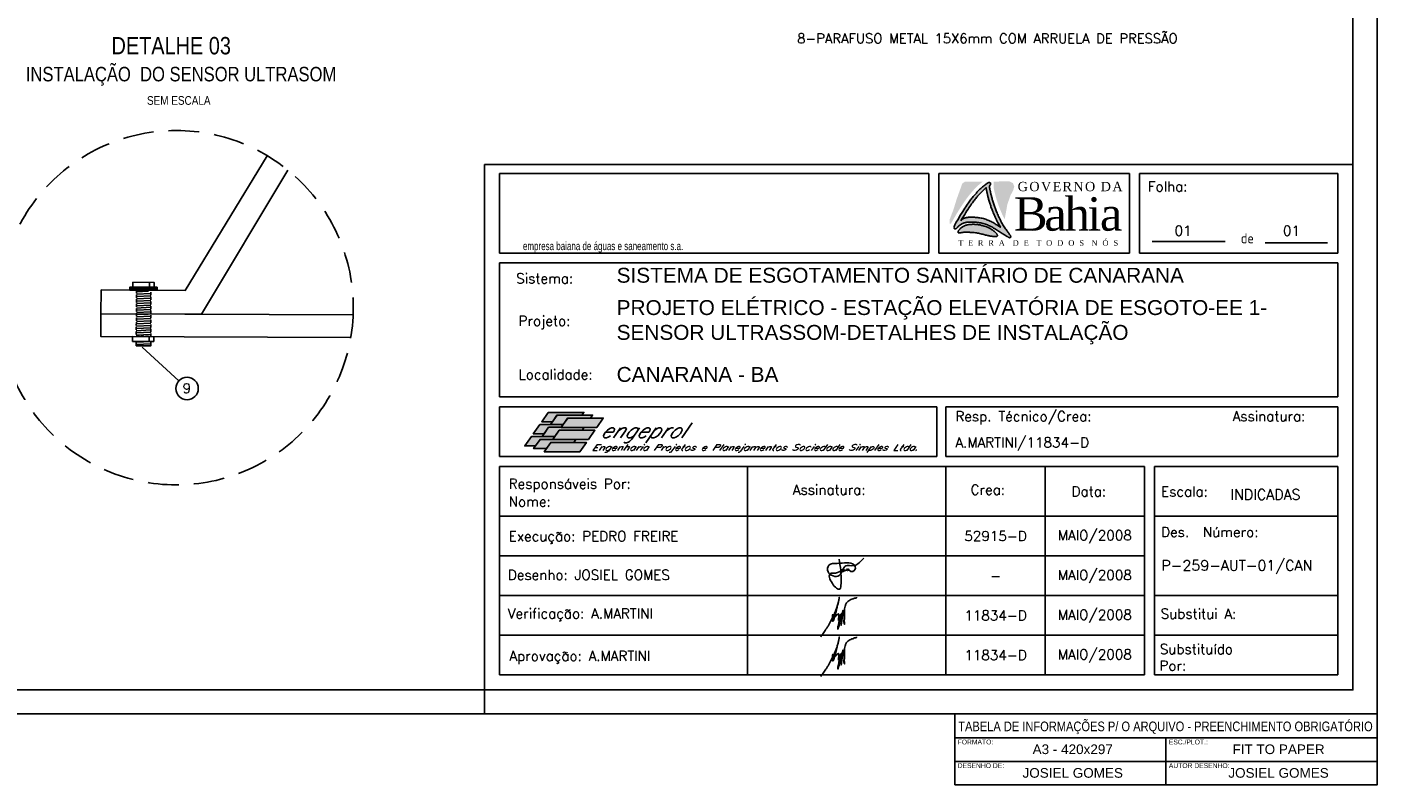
# Model space of a CAD drawing. Header units: millimetres. Extents: x 231 to 651, y 19 to 330.
# Tile 2 of 3: x 371 to 651, y 19 to 176. Entities that reach past the tile are written whole.
import ezdxf
from ezdxf.enums import TextEntityAlignment as Align

# ---------------------------------------------------------------- set-up
doc = ezdxf.new("R2010")
doc.units = ezdxf.units.MM
doc.linetypes.add('HIDDEN', pattern=[9.525, 6.35, -3.175])
for name, color, linetype in [('2', 2, 'Continuous'), ('ARQ-FORMATO', 1, 'Continuous'), ('CARIMBO', 7, 'Continuous'), ('HID-PADRAO', 1, 'Continuous'), ('Logotipo 1', 10, 'Continuous'), ('lOGOTIPO 2', 170, 'Continuous'), ('M_EXT_02', 2, 'Continuous'), ('TEXTO', 2, 'Continuous'), ('TEXTO PROJ', 2, 'Continuous')]:
    doc.layers.add(name, color=color, linetype=linetype)
doc.layers.add('PADRÃO', color=7, linetype='Continuous', lineweight=9)
doc.styles.add('ARIAL', font='ARIALN.TTF')
doc.styles.add('ISOCP', font='ARIAL.TTF')
doc.styles.add('ROMAMS', font='ROMANS.shx')
doc.styles.add('ROMANS', font='ROMANS.SHX')
doc.styles.add('STYLE-ARIAL_2', font='ARIAL.TTF')
pattern_1 = [(2.73099, (-791.93594, -347.0453), (-0.02269176, 0.47570892), [])]

msp = doc.modelspace()

# ---------------------------------------------------------------- hatches: boundary and pattern name
for color, points in [(182, [(565.93, 140.33), (566.07, 140.53), (566.21, 140.71), (566.35, 140.89), (566.49, 141.06), (566.62, 141.22), (566.75, 141.37), (566.87, 141.53), (567, 141.67), (567.13, 141.82), (567.26, 141.96), (567.38, 142.1), (567.52, 142.24), (567.65, 142.38), (567.78, 142.52), (567.92, 142.66), (568.06, 142.8), (568.21, 142.93), (568.36, 143.07), (568.52, 143.2), (568.68, 143.34), (568.84, 143.47), (568.99, 143.59), (569.15, 143.71), (569.17, 143.72), (565.47, 143.72), (564.94, 143.34), (564.55, 142.23), (563.78, 140.1), (563.15, 138.04), (562.31, 135.83), (562.31, 135.27), (562.31, 135.02), (562.59, 135.02), (562.79, 135.37), (563.1, 135.91), (563.39, 136.42), (563.67, 136.89), (563.93, 137.34), (564.19, 137.75), (564.43, 138.13), (564.66, 138.49), (564.87, 138.82), (565.07, 139.12), (565.26, 139.41), (565.44, 139.66), (565.61, 139.9), (565.77, 140.12)]), (182, [(573.74, 135.95), (573.61, 136.2), (573.49, 136.45), (573.37, 136.7), (573.25, 136.95), (573.14, 137.2), (573.04, 137.44), (572.94, 137.67), (572.84, 137.89), (572.76, 138.1), (572.67, 138.31), (572.59, 138.51), (572.52, 138.71), (572.45, 138.9), (572.38, 139.09), (572.31, 139.29), (572.24, 139.49), (572.18, 139.69), (572.11, 139.89), (572.05, 140.09), (572, 140.29), (571.94, 140.49), (571.89, 140.68), (571.83, 140.87), (571.79, 141.05), (571.74, 141.23), (571.7, 141.39), (571.66, 141.56), (571.62, 141.71), (571.59, 141.86), (571.56, 142), (571.53, 142.13), (571.5, 142.26), (571.48, 142.38), (571.46, 142.49), (571.44, 142.59), (571.43, 143.72), (573.59, 143.85), (574.73, 143.8), (575.45, 143.47), (575.73, 142.73), (575.52, 142), (574.94, 140.88), (574.3, 139.05)]), (11, [(564.08, 133.24), (564.1, 133.2), (564.13, 133.17), (564.16, 133.15), (564.21, 133.13), (564.26, 133.12), (564.31, 133.12), (564.38, 133.12), (564.45, 133.12), (564.52, 133.13), (564.61, 133.15), (564.7, 133.17), (564.79, 133.19), (564.89, 133.21), (565, 133.23), (565.11, 133.25), (565.23, 133.27), (565.35, 133.28), (565.48, 133.28), (565.62, 133.29), (565.77, 133.29), (565.92, 133.29), (566.08, 133.28), (566.26, 133.27), (566.43, 133.26), (566.62, 133.25), (566.82, 133.24), (567.02, 133.23), (567.23, 133.21), (567.44, 133.19), (567.66, 133.16), (567.88, 133.13), (568.1, 133.1), (568.33, 133.05), (568.55, 133.01), (568.77, 132.95), (568.99, 132.9), (569.2, 132.85), (569.41, 132.79), (569.61, 132.74), (569.8, 132.69), (569.98, 132.65), (570.16, 132.61), (570.32, 132.58), (570.48, 132.54), (570.62, 132.52), (570.76, 132.49), (570.89, 132.47), (571.02, 132.45), (571.13, 132.43), (571.25, 132.42), (571.35, 132.41), (571.45, 132.4), (571.54, 132.39), (571.63, 132.38), (571.71, 132.38), (571.79, 132.38), (571.85, 132.38), (571.92, 132.38), (571.98, 132.38), (572.03, 132.39), (572.08, 132.4), (572.12, 132.41), (572.15, 132.43), (572.18, 132.44), (572.21, 132.47), (572.22, 132.49), (572.24, 132.52), (572.24, 132.55), (572.24, 132.59), (572.24, 132.63), (572.23, 132.67), (572.21, 132.72), (572.19, 132.77), (572.16, 132.82), (572.13, 132.88), (572.09, 132.94), (572.04, 133), (571.99, 133.06), (571.93, 133.13), (571.86, 133.21), (571.78, 133.28), (571.7, 133.36), (571.61, 133.44), (571.51, 133.52), (571.4, 133.6), (571.29, 133.69), (571.17, 133.77), (571.04, 133.85), (570.91, 133.93), (570.76, 134.02), (570.62, 134.09), (570.47, 134.17), (570.31, 134.25), (570.15, 134.32), (569.98, 134.38), (569.82, 134.45), (569.65, 134.51), (569.48, 134.56), (569.31, 134.61), (569.14, 134.66), (568.97, 134.7), (568.8, 134.74), (568.64, 134.78), (568.48, 134.81), (568.32, 134.83), (568.16, 134.86), (568.01, 134.88), (567.86, 134.89), (567.71, 134.9), (567.56, 134.91), (567.41, 134.92), (567.25, 134.92), (567.09, 134.92), (566.93, 134.91), (566.77, 134.91), (566.61, 134.89), (566.44, 134.88), (566.28, 134.85), (566.12, 134.83), (565.97, 134.79), (565.82, 134.75), (565.68, 134.71), (565.54, 134.66), (565.4, 134.6), (565.27, 134.54), (565.14, 134.47), (565.03, 134.4), (564.91, 134.33), (564.8, 134.25), (564.7, 134.17), (564.6, 134.09), (564.51, 134), (564.43, 133.92), (564.35, 133.84), (564.28, 133.76), (564.22, 133.68), (564.18, 133.61), (564.14, 133.54), (564.1, 133.48), (564.08, 133.42), (564.07, 133.37), (564.06, 133.32), (564.07, 133.27)])]:
    msp.add_hatch(color=color).paths.add_polyline_path(points)
h = msp.add_hatch(color=156)
h.paths.add_polyline_path([(573.85, 132.64), (573.7, 132.73), (573.54, 132.83), (573.37, 132.93), (573.19, 133.04), (573.01, 133.16), (572.82, 133.28), (572.63, 133.4), (572.44, 133.52), (572.25, 133.65), (572.06, 133.77), (571.86, 133.9), (571.66, 134.02), (571.46, 134.14), (571.26, 134.26), (571.05, 134.38), (570.84, 134.49), (570.63, 134.59), (570.41, 134.69), (570.19, 134.79), (569.97, 134.87), (569.74, 134.95), (569.5, 135.03), (569.27, 135.09), (569.02, 135.15), (568.78, 135.2), (568.54, 135.24), (568.3, 135.28), (568.07, 135.31), (567.84, 135.33), (567.61, 135.35), (567.4, 135.37), (567.2, 135.38), (567, 135.39), (566.82, 135.39), (566.64, 135.39), (566.47, 135.38), (566.31, 135.37), (566.16, 135.36), (566.01, 135.35), (565.87, 135.33), (565.73, 135.3), (565.6, 135.28), (565.48, 135.24), (565.35, 135.21), (565.23, 135.16), (565.12, 135.12), (565, 135.06), (564.88, 135), (564.77, 134.94), (564.66, 134.88), (564.56, 134.81), (564.46, 134.73), (564.36, 134.66), (564.27, 134.58), (564.19, 134.5), (564.11, 134.43), (564.03, 134.35), (563.96, 134.28), (563.85, 134.17), (563.74, 134.07), (563.63, 134), (563.5, 133.95), (563.37, 133.97), (563.25, 134.06), (563.23, 134.19), (563.24, 134.29), (563.27, 134.43), (563.32, 134.6), (563.4, 134.81), (563.71, 135.35), (564, 135.86), (564.28, 136.33), (564.54, 136.78), (564.8, 137.19), (565.04, 137.58), (565.27, 137.93), (565.48, 138.26), (565.68, 138.57), (565.87, 138.85), (566.05, 139.1), (566.22, 139.34), (566.38, 139.57), (566.53, 139.77), (566.68, 139.97), (566.82, 140.15), (566.96, 140.33), (567.1, 140.5), (567.23, 140.66), (567.36, 140.82), (567.48, 140.97), (567.61, 141.12), (567.74, 141.26), (567.87, 141.4), (567.99, 141.55), (568.12, 141.69), (568.26, 141.82), (568.39, 141.96), (568.53, 142.1), (568.67, 142.24), (568.82, 142.37), (568.97, 142.51), (569.13, 142.65), (569.29, 142.78), (569.45, 142.91), (569.6, 143.03), (569.75, 143.15), (569.9, 143.25), (570.03, 143.34), (570.15, 143.42), (570.3, 143.51), (570.45, 143.57), (570.58, 143.59), (570.71, 143.55), (570.8, 143.47), (570.84, 143.35), (570.81, 143.2), (570.76, 143.09), (570.72, 143.03), (570.7, 143.01), (570.68, 142.98), (570.66, 142.96), (570.65, 142.93), (570.64, 142.9), (570.63, 142.87), (570.62, 142.84), (570.61, 142.8), (570.61, 142.76), (570.61, 142.71), (570.61, 142.66), (570.61, 142.6), (570.62, 142.53), (570.63, 142.46), (570.64, 142.37), (570.66, 142.29), (570.67, 142.19), (570.69, 142.08), (570.72, 141.97), (570.74, 141.85), (570.77, 141.73), (570.8, 141.59), (570.83, 141.45), (570.86, 141.3), (570.9, 141.15), (570.94, 140.99), (570.98, 140.82), (571.02, 140.65), (571.07, 140.46), (571.12, 140.28), (571.18, 140.08), (571.23, 139.89), (571.29, 139.69), (571.35, 139.48), (571.42, 139.28), (571.48, 139.08), (571.55, 138.88), (571.61, 138.69), (571.68, 138.49), (571.76, 138.3), (571.83, 138.1), (571.91, 137.9), (571.99, 137.7), (572.08, 137.49), (572.18, 137.27), (572.28, 137.03), (572.38, 136.79), (572.49, 136.55), (572.61, 136.3), (572.73, 136.05), (572.85, 135.79), (572.98, 135.54), (573.11, 135.3), (573.24, 135.06), (573.37, 134.83), (573.51, 134.61), (573.64, 134.39), (573.77, 134.19), (573.9, 133.99), (574.03, 133.81), (574.16, 133.64), (574.27, 133.48), (574.39, 133.33), (574.5, 133.19), (574.59, 133.06), (574.68, 132.94), (574.76, 132.83), (574.83, 132.74), (574.91, 132.61), (574.98, 132.48), (575.01, 132.36), (574.98, 132.23), (574.92, 132.17), (574.79, 132.15), (574.67, 132.17), (574.57, 132.21), (574.48, 132.26), (574.35, 132.33), (574.21, 132.42), (574.11, 132.48), (573.98, 132.55)])
h.paths.add_polyline_path([(571.67, 136.63), (571.78, 136.38), (571.9, 136.13), (572.02, 135.88), (572.14, 135.63), (572.27, 135.38), (572.4, 135.14), (572.85, 134.32), (572.72, 134.41), (572.53, 134.53), (572.33, 134.66), (572.14, 134.78), (571.94, 134.91), (571.74, 135.03), (571.54, 135.15), (571.34, 135.27), (571.13, 135.39), (570.92, 135.5), (570.71, 135.6), (570.49, 135.7), (570.27, 135.8), (570.05, 135.88), (569.82, 135.96), (569.59, 136.03), (569.35, 136.1), (569.11, 136.16), (568.86, 136.21), (568.62, 136.25), (568.38, 136.28), (568.15, 136.31), (567.92, 136.34), (567.7, 136.36), (567.48, 136.38), (567.28, 136.39), (567.09, 136.39), (566.9, 136.4), (566.72, 136.4), (566.55, 136.39), (566.39, 136.38), (566.24, 136.37), (566.09, 136.35), (565.95, 136.34), (565.81, 136.31), (565.68, 136.28), (565.56, 136.25), (565.43, 136.21), (565.31, 136.17), (565.2, 136.12), (565.08, 136.07), (564.97, 136.01), (564.86, 135.95), (564.82, 135.93), (564.93, 136.11), (565.2, 136.56), (565.45, 136.97), (565.69, 137.36), (565.92, 137.71), (566.14, 138.04), (566.34, 138.35), (566.53, 138.63), (566.71, 138.89), (566.88, 139.13), (567.04, 139.35), (567.19, 139.56), (567.34, 139.75), (567.48, 139.93), (567.62, 140.11), (567.75, 140.28), (567.88, 140.44), (568.01, 140.6), (568.14, 140.75), (568.27, 140.9), (568.39, 141.04), (568.52, 141.19), (568.65, 141.33), (568.78, 141.47), (568.91, 141.61), (569.05, 141.74), (569.19, 141.88), (569.33, 142.02), (569.48, 142.16), (569.63, 142.29), (569.9, 142.53), (569.9, 142.49), (569.9, 142.43), (569.91, 142.37), (569.92, 142.29), (569.93, 142.21), (569.95, 142.12), (569.96, 142.02), (569.98, 141.92), (570.01, 141.81), (570.03, 141.69), (570.06, 141.56), (570.09, 141.43), (570.12, 141.29), (570.15, 141.14), (570.19, 140.99), (570.23, 140.83), (570.27, 140.66), (570.32, 140.48), (570.36, 140.3), (570.41, 140.11), (570.47, 139.92), (570.52, 139.72), (570.58, 139.52), (570.64, 139.32), (570.71, 139.12), (570.77, 138.92), (570.84, 138.72), (570.9, 138.52), (570.97, 138.33), (571.05, 138.14), (571.12, 137.94), (571.2, 137.74), (571.28, 137.54), (571.37, 137.32), (571.47, 137.1), (571.57, 136.87)], flags=16)
at = {"linetype": 'HIDDEN', "ltscale": 0.1}
h = msp.add_hatch(dxfattribs=at)
h.set_pattern_fill('ANSI31', color=256, scale=0.15, angle=138.269, style=0)
h.set_pattern_definition([(2.73099, (-791.9139, -342.35004), (-0.02269176, 0.47570892), [])])
h.paths.add_polyline_path([(396.78, 121.03), (393.79, 121.04), (393.77, 116.35), (396.76, 116.33)])
h = msp.add_hatch(dxfattribs=at)
h.set_pattern_fill('ANSI31', color=256, scale=0.15, angle=138.269, style=0)
h.set_pattern_definition(pattern_1)
h.paths.add_polyline_path([(396.76, 116.33), (393.77, 116.35), (393.74, 111.65), (396.73, 111.64)])
h = msp.add_hatch()
h.set_pattern_fill('ANSI31', color=256, scale=0.15, angle=138.269, style=0)
h.set_pattern_definition(pattern_1)
h.paths.add_polyline_path([(396.74, 110.64), (393.74, 110.66), (393.74, 109.74), (396.74, 109.72)])
at = {"layer": 'CARIMBO'}
h = msp.add_hatch(color=82, dxfattribs=at)
h.paths.add_polyline_path([(477.78, 94.02), (480, 94.02), (480.94, 95.38), (486.13, 95.38), (486.53, 95.96), (479.14, 95.96)])
h.paths.add_polyline_path([(477.4, 93.45), (476.04, 91.52), (478.26, 91.52), (479.22, 92.88), (481.8, 92.88), (482.2, 93.45), (479.6, 93.45)])
h.paths.add_polyline_path([(475.64, 90.94), (474.28, 89.01), (476.5, 89.01), (477.44, 90.35), (480.06, 90.35), (480.46, 90.94)])
h = msp.add_hatch(color=100, dxfattribs=at)
h.paths.add_polyline_path([(483.14, 94.77), (487.92, 94.77), (488.34, 95.38), (480.96, 95.38), (479.6, 93.45), (482.2, 93.45), (482.23, 93.45)])
h.paths.add_polyline_path([(481.4, 92.26), (486.18, 92.26), (486.58, 92.84), (481.82, 92.84), (481.8, 92.84), (481.83, 92.88), (479.22, 92.88), (477.86, 90.94), (480.46, 90.94), (480.49, 90.94)])
h.paths.add_polyline_path([(479.64, 89.74), (484.42, 89.74), (484.82, 90.33), (480.08, 90.33), (480.06, 90.33), (480.07, 90.35), (477.46, 90.35), (476.1, 88.44), (478.74, 88.44)])
h = msp.add_hatch(color=71, dxfattribs=at)
h.paths.add_polyline_path([(483.16, 94.77), (482.24, 93.45), (482.23, 93.45), (481.83, 92.88), (481.84, 92.88), (481.82, 92.84), (489.19, 92.84), (490.55, 94.77)])
h.paths.add_polyline_path([(487.45, 90.33), (488.8, 92.26), (481.42, 92.26), (480.5, 90.94), (480.49, 90.94), (480.07, 90.35), (480.1, 90.35), (480.08, 90.33)])
h.paths.add_polyline_path([(479.66, 89.74), (478.74, 88.44), (478.74, 88.44), (478.3, 87.81), (485.69, 87.81), (487.04, 89.74)])

# ---------------------------------------------------------------- linework, layer by layer
for points in [[(420.88, 149.13), (403.89, 121.23), (386.43, 121.32)], [(386.43, 121.32), (386.41, 116.38), (407.29, 116.28), (425.16, 146.12)], [(392.42, 121.63), (398.05, 121.61)], [(396.47, 121.89), (396.48, 122.89)], [(438.19, 111.44), (386.39, 111.69), (386.41, 116.38), (438.68, 116.13)], [(396.42, 110.64), (396.42, 111.64)]]:
    msp.add_lwpolyline(points)
for points in [[(398.04, 121.26), (398.05, 121.88), (392.42, 121.91), (392.42, 121.29)], [(392.42, 121.29), (392.42, 121.91), (398.05, 121.88), (398.04, 121.26)], [(393.04, 121.91), (397.43, 121.89), (397.44, 122.88), (393.04, 122.9)], [(392.99, 110.66), (397.38, 110.64), (397.38, 111.63), (392.99, 111.65)], [(393.74, 110.66), (396.74, 110.64), (396.74, 109.72), (393.74, 109.74)]]:
    msp.add_lwpolyline(points, close=True)
at = {"linetype": 'HIDDEN', "ltscale": 0.1}
msp.add_lwpolyline([(393.79, 121.28), (393.74, 111.65), (396.73, 111.64), (396.78, 121.27), (393.79, 121.28)], dxfattribs=at)
at = {"color": 2}
msp.add_circle((541.35, 63.48), 0.0224, dxfattribs=at)
for points in [[(540.04, 63.24), (540.12, 63), (540.42, 63.05), (540.44, 63.35), (540.25, 63.44), (540.04, 63.29), (540.51, 63.21), (540.75, 63.19), (540.98, 63.42), (541.13, 63.46), (541.12, 63.33), (541.05, 63.23), (541.34, 63.26), (541.35, 63.42), (541.51, 63.24), (542.78, 63.47), (542.54, 64.36), (541.06, 64.78), (539.04, 64.65), (537.31, 64.28), (537.14, 62.9), (539.45, 62.15), (540.79, 64.15), (542.46, 64.2), (543.98, 65.17), (544.55, 65.77)], [(539.42, 65.55), (539.82, 60.5), (539.56, 59.35), (538.02, 60.5), (537.61, 62.56), (538.68, 62.67), (540.06, 63.25)], [(535.64, 49.47), (535.84, 49.79), (536.11, 50.12), (536.4, 50.55), (536.69, 51.01), (537.04, 51.54), (537.35, 52.09), (537.64, 52.65), (537.88, 53.07), (538.12, 53.54), (538.44, 54.24), (538.67, 54.79), (538.95, 55.5), (539.28, 56.68), (539.47, 57.64), (539.36, 57.1), (539.25, 56.58), (539.04, 55.78), (538.86, 54.97), (538.75, 54.46), (538.57, 53.76), (538.42, 53.25), (538.29, 52.86), (538.17, 52.67), (538.12, 52.65), (538.06, 52.79), (538.03, 53.18), (538.08, 53.75), (538.09, 54.04), (538.14, 53.85), (538.16, 53.51), (538.22, 53.33), (538.31, 53.29), (538.5, 53.47), (538.72, 53.74), (538.97, 53.97), (539.15, 54.15), (539.25, 54.2), (539.34, 54.15), (539.36, 53.94), (539.36, 53.63), (539.33, 53.28), (539.32, 52.85), (539.37, 53.01), (539.49, 53.37), (539.66, 53.77), (539.79, 54.09), (539.84, 54.2), (539.91, 54.16), (539.87, 53.92), (539.72, 53.35), (539.58, 52.65), (539.45, 52.01), (539.33, 51.46), (539.16, 51.01), (539.16, 51.22), (539.23, 51.72), (539.35, 52.32), (539.54, 52.93), (539.75, 53.52), (539.92, 54.12), (540.02, 54.36), (540.1, 54.43), (540.12, 54.2), (540.04, 53.74), (539.96, 53.05), (539.89, 52.38), (539.85, 51.81), (539.88, 51.92), (539.93, 52.41), (540, 53.03), (540.1, 53.83), (540.14, 54.35), (540.18, 54.82), (540.24, 54.96), (540.34, 54.92), (540.46, 54.65), (540.47, 54.23), (540.47, 53.71), (540.46, 53.05), (540.54, 52.47), (540.56, 52.05), (540.4, 52.47), (540.51, 53.13), (540.52, 53.85), (540.52, 54.67), (540.55, 55.23), (540.68, 55.78), (540.9, 56.36), (541.25, 56.79), (541.65, 57.04), (542.08, 57.24), (542.4, 57.35), (542.62, 57.46), (542.83, 57.46), (543.02, 57.53), (543.05, 57.6), (543.05, 57.68)], [(535.64, 41.24), (535.84, 41.56), (536.11, 41.89), (536.4, 42.32), (536.69, 42.78), (537.04, 43.31), (537.35, 43.86), (537.64, 44.42), (537.88, 44.85), (538.12, 45.31), (538.44, 46.01), (538.67, 46.56), (538.95, 47.27), (539.28, 48.45), (539.47, 49.42), (539.36, 48.87), (539.25, 48.35), (539.04, 47.55), (538.86, 46.74), (538.75, 46.23), (538.57, 45.53), (538.42, 45.02), (538.29, 44.63), (538.17, 44.44), (538.12, 44.42), (538.06, 44.56), (538.03, 44.95), (538.08, 45.52), (538.09, 45.81), (538.14, 45.62), (538.16, 45.28), (538.22, 45.1), (538.31, 45.06), (538.5, 45.24), (538.72, 45.51), (538.97, 45.75), (539.15, 45.93), (539.25, 45.97), (539.34, 45.93), (539.36, 45.71), (539.36, 45.4), (539.33, 45.05), (539.32, 44.63), (539.37, 44.79), (539.49, 45.14), (539.66, 45.54), (539.79, 45.86), (539.84, 45.97), (539.91, 45.93), (539.87, 45.69), (539.72, 45.12), (539.58, 44.42), (539.45, 43.78), (539.33, 43.23), (539.16, 42.78), (539.16, 42.99), (539.23, 43.49), (539.35, 44.09), (539.54, 44.7), (539.75, 45.29), (539.92, 45.89), (540.02, 46.13), (540.1, 46.2), (540.12, 45.97), (540.04, 45.51), (539.96, 44.83), (539.89, 44.16), (539.85, 43.58), (539.88, 43.69), (539.93, 44.18), (540, 44.8), (540.1, 45.6), (540.14, 46.12), (540.18, 46.59), (540.24, 46.73), (540.34, 46.69), (540.46, 46.42), (540.47, 46), (540.47, 45.48), (540.46, 44.82), (540.54, 44.25), (540.56, 43.82), (540.4, 44.24), (540.51, 44.9), (540.52, 45.62), (540.52, 46.44), (540.55, 47), (540.68, 47.55), (540.9, 48.13), (541.25, 48.56), (541.65, 48.81), (542.08, 49.01), (542.4, 49.12), (542.62, 49.23), (542.83, 49.23), (543.02, 49.3), (543.05, 49.37), (543.05, 49.46)]]:
    msp.add_spline(points, degree=3, dxfattribs=at)
at = {"layer": '2'}
msp.add_lwpolyline([(230.92, 33.46), (230.92, 330.46), (650.92, 330.46), (650.92, 33.46)], close=True, dxfattribs=at)
msp.add_lwpolyline([(465.92, 33.46), (465.92, 38.46)], dxfattribs=at)
at = {"layer": 'ARQ-FORMATO'}
msp.add_lwpolyline([(255.92, 38.46), (255.92, 325.46), (645.92, 325.46), (645.92, 38.46)], close=True, dxfattribs=at)
at = {"layer": 'CARIMBO', "color": 6}
for p, q in [((465.92, 147.28), (465.92, 38.46)), ((645.92, 147.28), (465.92, 147.28)), ((558.01, 145.43), (469, 145.43)), ((469, 145.43), (469, 128.97)), ((558.01, 128.97), (558.01, 145.43)), ((599.63, 145.43), (560.07, 145.43)), ((560.07, 128.97), (560.07, 145.43)), ((599.63, 128.97), (599.63, 145.43)), ((642.83, 145.43), (601.69, 145.43)), ((601.69, 128.97), (601.69, 145.43)), ((642.83, 128.97), (642.83, 145.43)), ((558.01, 128.97), (469, 128.97)), ((599.63, 128.97), (560.07, 128.97)), ((642.83, 128.97), (601.69, 128.97)), ((469, 126.91), (469, 99.14)), ((642.83, 126.91), (469, 126.91)), ((642.83, 99.14), (642.83, 126.91)), ((642.83, 99.14), (469, 99.14)), ((559.66, 97.08), (469, 97.08)), ((469, 97.08), (469, 86.8)), ((559.66, 86.8), (559.66, 97.08)), ((642.83, 97.08), (561.57, 97.08)), ((561.57, 86.8), (561.57, 97.08)), ((642.83, 86.8), (642.83, 97.08)), ((559.66, 86.8), (469, 86.8)), ((642.83, 86.8), (561.57, 86.8)), ((469, 84.74), (469, 41.54)), ((602.72, 84.74), (469, 84.74)), ((520.43, 41.54), (520.43, 84.74)), ((561.57, 41.54), (561.57, 84.74)), ((582.15, 41.54), (582.15, 84.74)), ((602.72, 41.54), (602.72, 84.74)), ((642.83, 84.74), (604.77, 84.74)), ((604.77, 41.54), (604.77, 84.74)), ((642.83, 41.54), (642.83, 84.74)), ((642.83, 41.54), (642.83, 84.74)), ((602.72, 74.46), (469, 74.46)), ((642.83, 74.46), (604.77, 74.46)), ((469, 41.54), (602.72, 41.54)), ((642.83, 41.54), (604.77, 41.54))]:
    msp.add_line(p, q, dxfattribs=at)
at = {"layer": 'CARIMBO', "color": 3}
for p, q in [((604.31, 131.33), (619.47, 131.33)), ((627.77, 131.05), (640.64, 131.05)), ((602.72, 66.23), (469, 66.23)), ((602.72, 58), (469, 58)), ((602.72, 49.77), (469, 49.77)), ((642.83, 49.77), (604.77, 49.77))]:
    msp.add_line(p, q, dxfattribs=at)
at = {"layer": 'CARIMBO', "color": 4}
msp.add_line((642.83, 58), (604.77, 58), dxfattribs=at)
at = {"layer": 'CARIMBO', "color": 2, "linetype": 'Continuous'}
for points in [[(480, 94.02), (480.94, 95.38), (486.13, 95.38), (486.53, 95.96), (479.14, 95.96), (477.78, 94.02), (480, 94.02)], [(487.92, 94.77), (483.16, 94.77), (482.24, 93.45), (479.6, 93.45), (480.96, 95.38), (488.34, 95.38), (487.92, 94.77)], [(482.2, 93.45), (479.6, 93.45), (477.4, 93.45), (476.04, 91.52), (478.26, 91.52), (479.22, 92.88), (481.8, 92.88), (482.2, 93.45)], [(486.18, 92.26), (481.42, 92.26), (480.5, 90.94), (477.86, 90.94), (479.22, 92.88), (481.84, 92.88), (481.82, 92.84), (486.58, 92.84), (486.18, 92.26)], [(483.14, 94.77), (490.55, 94.77), (489.19, 92.84), (481.8, 92.84), (483.14, 94.77)], [(476.5, 89.01), (477.44, 90.35), (480.06, 90.35), (480.46, 90.94), (475.64, 90.94), (474.28, 89.01), (476.5, 89.01)], [(484.42, 89.74), (479.66, 89.74), (478.74, 88.44), (476.1, 88.44), (477.46, 90.35), (480.1, 90.35), (480.08, 90.33), (484.82, 90.33), (484.42, 89.74)], [(479.64, 89.74), (487.04, 89.74), (485.69, 87.81), (478.3, 87.81), (479.64, 89.74)], [(481.4, 92.26), (488.8, 92.26), (487.45, 90.33), (480.06, 90.33), (481.4, 92.26)]]:
    msp.add_lwpolyline(points, dxfattribs=at)
at = {"layer": 'HID-PADRAO', "color": 1}
for p, q in [((607.15, 28.55), (607.15, 23.65)), ((607.15, 23.65), (607.15, 18.75))]:
    msp.add_line(p, q, dxfattribs=at)
at = {"layer": 'HID-PADRAO', "color": 3}
msp.add_lwpolyline([(563.38, 28.55), (650.92, 28.55), (650.92, 33.46), (563.38, 33.46)], close=True, dxfattribs=at)
at = {"layer": 'HID-PADRAO', "color": 1}
for points in [[(563.38, 23.65), (650.92, 23.65), (650.92, 28.55), (563.38, 28.55)], [(563.38, 18.75), (650.92, 18.75), (650.92, 23.65), (563.38, 23.65)]]:
    msp.add_lwpolyline(points, close=True, dxfattribs=at)
at = {"layer": 'Logotipo 1'}
msp.add_lwpolyline([(564.08, 133.24), (564.1, 133.2), (564.13, 133.17), (564.16, 133.15), (564.21, 133.13), (564.26, 133.12), (564.31, 133.12), (564.38, 133.12), (564.45, 133.12), (564.52, 133.13), (564.61, 133.15), (564.7, 133.17), (564.79, 133.19), (564.89, 133.21), (565, 133.23), (565.11, 133.25), (565.23, 133.27), (565.35, 133.28), (565.48, 133.28), (565.62, 133.29), (565.77, 133.29), (565.92, 133.29), (566.08, 133.28), (566.26, 133.27), (566.43, 133.26), (566.62, 133.25), (566.82, 133.24), (567.02, 133.23), (567.23, 133.21), (567.44, 133.19), (567.66, 133.16), (567.88, 133.13), (568.1, 133.1), (568.33, 133.05), (568.55, 133.01), (568.77, 132.95), (568.99, 132.9), (569.2, 132.85), (569.41, 132.79), (569.61, 132.74), (569.8, 132.69), (569.98, 132.65), (570.16, 132.61), (570.32, 132.58), (570.48, 132.54), (570.62, 132.52), (570.76, 132.49), (570.89, 132.47), (571.02, 132.45), (571.13, 132.43), (571.25, 132.42), (571.35, 132.41), (571.45, 132.4), (571.54, 132.39), (571.63, 132.38), (571.71, 132.38), (571.79, 132.38), (571.85, 132.38), (571.92, 132.38), (571.98, 132.38), (572.03, 132.39), (572.08, 132.4), (572.12, 132.41), (572.15, 132.43), (572.18, 132.44), (572.21, 132.47), (572.22, 132.49), (572.24, 132.52), (572.24, 132.55), (572.24, 132.59), (572.24, 132.63), (572.23, 132.67), (572.21, 132.72), (572.19, 132.77), (572.16, 132.82), (572.13, 132.88), (572.09, 132.94), (572.04, 133), (571.99, 133.06), (571.93, 133.13), (571.86, 133.21), (571.78, 133.28), (571.7, 133.36), (571.61, 133.44), (571.51, 133.52), (571.4, 133.6), (571.29, 133.69), (571.17, 133.77), (571.04, 133.85), (570.91, 133.93), (570.76, 134.02), (570.62, 134.09), (570.47, 134.17), (570.31, 134.25), (570.15, 134.32), (569.98, 134.38), (569.82, 134.45), (569.65, 134.51), (569.48, 134.56), (569.31, 134.61), (569.14, 134.66), (568.97, 134.7), (568.8, 134.74), (568.64, 134.78), (568.48, 134.81), (568.32, 134.83), (568.16, 134.86), (568.01, 134.88), (567.86, 134.89), (567.71, 134.9), (567.56, 134.91), (567.41, 134.92), (567.25, 134.92), (567.09, 134.92), (566.93, 134.91), (566.77, 134.91), (566.61, 134.89), (566.44, 134.88), (566.28, 134.85), (566.12, 134.83), (565.97, 134.79), (565.82, 134.75), (565.68, 134.71), (565.54, 134.66), (565.4, 134.6), (565.27, 134.54), (565.14, 134.47), (565.03, 134.4), (564.91, 134.33), (564.8, 134.25), (564.7, 134.17), (564.6, 134.09), (564.51, 134), (564.43, 133.92), (564.35, 133.84), (564.28, 133.76), (564.22, 133.68), (564.18, 133.61), (564.14, 133.54), (564.1, 133.48), (564.08, 133.42), (564.07, 133.37), (564.06, 133.32), (564.07, 133.27)], close=True, dxfattribs=at)
at = {"layer": 'lOGOTIPO 2'}
for points in [[(563.4, 134.81), (563.32, 134.6), (563.27, 134.43), (563.24, 134.29), (563.23, 134.19), (563.24, 134.12), (563.26, 134.06), (563.29, 134.03), (563.33, 134), (563.37, 133.98), (563.41, 133.97), (563.46, 133.96), (563.5, 133.96), (563.55, 133.97), (563.6, 133.99), (563.66, 134.01), (563.71, 134.05), (563.77, 134.09), (563.83, 134.15), (563.89, 134.21), (563.96, 134.28), (564.03, 134.35), (564.11, 134.43), (564.19, 134.5), (564.27, 134.58), (564.36, 134.66), (564.46, 134.73), (564.56, 134.81), (564.66, 134.88), (564.77, 134.94), (564.88, 135), (565, 135.06), (565.12, 135.12), (565.23, 135.16), (565.35, 135.21), (565.48, 135.24), (565.6, 135.28), (565.73, 135.3), (565.87, 135.33), (566.01, 135.35), (566.16, 135.36), (566.31, 135.37), (566.47, 135.38), (566.64, 135.39), (566.82, 135.39), (567, 135.39), (567.2, 135.38), (567.4, 135.37), (567.61, 135.35), (567.84, 135.33), (568.07, 135.31), (568.3, 135.28), (568.54, 135.24), (568.78, 135.2), (569.02, 135.15), (569.27, 135.09), (569.5, 135.03), (569.74, 134.95), (569.97, 134.87), (570.19, 134.79), (570.41, 134.69), (570.63, 134.59), (570.84, 134.49), (571.05, 134.38), (571.26, 134.26), (571.46, 134.14), (571.66, 134.02), (571.86, 133.9), (572.06, 133.77), (572.25, 133.65), (572.44, 133.52), (572.63, 133.4), (572.82, 133.28), (573.01, 133.16), (573.19, 133.04), (573.37, 132.93), (573.54, 132.83), (573.7, 132.73), (573.85, 132.64), (573.98, 132.55), (574.11, 132.48), (574.21, 132.42), (574.3, 132.36), (574.38, 132.32), (574.44, 132.28), (574.5, 132.25), (574.55, 132.22), (574.59, 132.2), (574.63, 132.19), (574.67, 132.17), (574.7, 132.16), (574.74, 132.16), (574.77, 132.15), (574.79, 132.15), (574.82, 132.15), (574.85, 132.16), (574.87, 132.16), (574.89, 132.16), (574.91, 132.17), (574.92, 132.18), (574.94, 132.19), (574.95, 132.2), (574.97, 132.22), (574.98, 132.24), (574.99, 132.26), (574.99, 132.29), (575, 132.32), (575, 132.35), (575, 132.4), (574.98, 132.45), (574.96, 132.51), (574.93, 132.58), (574.89, 132.65), (574.83, 132.74), (574.76, 132.83), (574.68, 132.94), (574.59, 133.06), (574.5, 133.19), (574.39, 133.33), (574.27, 133.48), (574.16, 133.64), (574.03, 133.81), (573.9, 133.99), (573.77, 134.19), (573.64, 134.39), (573.51, 134.61), (573.37, 134.83), (573.24, 135.06), (573.11, 135.3), (572.98, 135.54), (572.85, 135.79), (572.73, 136.05), (572.61, 136.3), (572.49, 136.55), (572.38, 136.79), (572.28, 137.03), (572.18, 137.27), (572.08, 137.49), (571.99, 137.7), (571.91, 137.9), (571.83, 138.1), (571.76, 138.3), (571.68, 138.49), (571.61, 138.69), (571.55, 138.88), (571.48, 139.08), (571.42, 139.28), (571.35, 139.48), (571.29, 139.69), (571.23, 139.89), (571.18, 140.08), (571.12, 140.28), (571.07, 140.46), (571.02, 140.65), (570.98, 140.82), (570.94, 140.99), (570.9, 141.15), (570.86, 141.3), (570.83, 141.45), (570.8, 141.59), (570.77, 141.73), (570.74, 141.85), (570.72, 141.97), (570.69, 142.08), (570.67, 142.19), (570.66, 142.29), (570.64, 142.37), (570.63, 142.46), (570.62, 142.53), (570.61, 142.6), (570.61, 142.66), (570.61, 142.71), (570.61, 142.76), (570.61, 142.8), (570.62, 142.84), (570.63, 142.87), (570.64, 142.9), (570.65, 142.93), (570.66, 142.96), (570.68, 142.98), (570.7, 143.01), (570.72, 143.03), (570.74, 143.06), (570.75, 143.09), (570.77, 143.11), (570.79, 143.15), (570.8, 143.18), (570.81, 143.21), (570.82, 143.25), (570.83, 143.29), (570.83, 143.32), (570.83, 143.36), (570.82, 143.39), (570.81, 143.42), (570.8, 143.45), (570.79, 143.48), (570.77, 143.5), (570.74, 143.52), (570.72, 143.54), (570.69, 143.56), (570.65, 143.57), (570.62, 143.58), (570.58, 143.58), (570.53, 143.58), (570.48, 143.57), (570.41, 143.55), (570.34, 143.52), (570.25, 143.48), (570.15, 143.42), (570.03, 143.34), (569.9, 143.25), (569.75, 143.15), (569.6, 143.03), (569.45, 142.91), (569.29, 142.78), (569.13, 142.65), (568.97, 142.51), (568.82, 142.37), (568.67, 142.24), (568.53, 142.1), (568.39, 141.96), (568.26, 141.82), (568.12, 141.69), (567.99, 141.55), (567.87, 141.4), (567.74, 141.26), (567.61, 141.12), (567.48, 140.97), (567.36, 140.82), (567.23, 140.66), (567.1, 140.5), (566.96, 140.33), (566.82, 140.15), (566.68, 139.97), (566.53, 139.77), (566.38, 139.57), (566.22, 139.34), (566.05, 139.1), (565.87, 138.85), (565.68, 138.57), (565.48, 138.26), (565.27, 137.93), (565.04, 137.58), (564.8, 137.19), (564.54, 136.78), (564.28, 136.33), (564, 135.86), (563.71, 135.35), (563.4, 134.81)], [(564.82, 135.93), (564.86, 135.95), (564.97, 136.01), (565.08, 136.07), (565.2, 136.12), (565.31, 136.17), (565.43, 136.21), (565.56, 136.25), (565.68, 136.28), (565.81, 136.31), (565.95, 136.34), (566.09, 136.35), (566.24, 136.37), (566.39, 136.38), (566.55, 136.39), (566.72, 136.4), (566.9, 136.4), (567.09, 136.39), (567.28, 136.39), (567.48, 136.38), (567.7, 136.36), (567.92, 136.34), (568.15, 136.31), (568.38, 136.28), (568.62, 136.25), (568.86, 136.21), (569.11, 136.16), (569.35, 136.1), (569.59, 136.03), (569.82, 135.96), (570.05, 135.88), (570.27, 135.8), (570.49, 135.7), (570.71, 135.6), (570.92, 135.5), (571.13, 135.39), (571.34, 135.27), (571.54, 135.15), (571.74, 135.03), (571.94, 134.91), (572.14, 134.78), (572.33, 134.66), (572.53, 134.53), (572.72, 134.41), (572.85, 134.32), (572.4, 135.14), (572.27, 135.38), (572.14, 135.63), (572.02, 135.88), (571.9, 136.13), (571.78, 136.38), (571.67, 136.63), (571.57, 136.87), (571.47, 137.1), (571.37, 137.32), (571.28, 137.54), (571.2, 137.74), (571.12, 137.94), (571.05, 138.14), (570.97, 138.33), (570.9, 138.52), (570.84, 138.72), (570.77, 138.92), (570.71, 139.12), (570.64, 139.32), (570.58, 139.52), (570.52, 139.72), (570.47, 139.92), (570.41, 140.11), (570.36, 140.3), (570.32, 140.48), (570.27, 140.66), (570.23, 140.83), (570.19, 140.99), (570.15, 141.14), (570.12, 141.29), (570.09, 141.43), (570.06, 141.56), (570.03, 141.69), (570.01, 141.81), (569.98, 141.92), (569.96, 142.02), (569.95, 142.12), (569.93, 142.21), (569.92, 142.29), (569.91, 142.37), (569.9, 142.43), (569.9, 142.49), (569.9, 142.53), (569.63, 142.29), (569.48, 142.16), (569.33, 142.02), (569.19, 141.88), (569.05, 141.74), (568.91, 141.61), (568.78, 141.47), (568.65, 141.33), (568.52, 141.19), (568.39, 141.04), (568.27, 140.9), (568.14, 140.75), (568.01, 140.6), (567.88, 140.44), (567.75, 140.28), (567.62, 140.11), (567.48, 139.93), (567.34, 139.75), (567.19, 139.56), (567.04, 139.35), (566.88, 139.13), (566.71, 138.89), (566.53, 138.63), (566.34, 138.35), (566.14, 138.04), (565.92, 137.71), (565.69, 137.36), (565.45, 136.97), (565.2, 136.56), (564.93, 136.11), (564.65, 135.64)]]:
    msp.add_lwpolyline(points, dxfattribs=at)
at = {"layer": 'M_EXT_02', "linetype": 'HIDDEN'}
msp.add_circle((402.01, 117.64), 36.71, dxfattribs=at)
at = {"layer": 'PADRÃO', "color": 6}
msp.add_line((465.92, 100.17), (465.92, 38.46), dxfattribs=at)
at = {"layer": 'TEXTO PROJ', "color": 2}
msp.add_lwpolyline([(394.94, 109.46), (402.54, 102.46)], dxfattribs=at)
msp.add_circle((404.26, 100.89), 2.33, dxfattribs=at)

# ---------------------------------------------------------------- texts
at = {"layer": 'CARIMBO', "color": 2, "style": 'ROMANS'}
for s, height, p in [('Folha:', 2.057, (603.43, 141.73)), ('Sistema:', 2.057, (472.49, 122.67)), ('Projeto:', 2.057, (472.98, 113.88)), ('Localidade:', 2.0571, (472.98, 102.77)), ('Resp. Técnico/Crea:', 2.0571, (563.52, 94.12)), ('Assinatura:', 2.0571, (620.99, 94.13)), ('A.MARTINI/11834-D', 2.0571, (563.54, 88.7)), ('Responsáveis Por:', 2.0571, (470.93, 80.12)), ('Responsáveis Por:', 2.0571, (470.93, 80.12)), ('Nome:', 2.057, (470.93, 76.44)), ('Nome:', 2.057, (470.93, 76.44)), ('Assinatura:', 2.0571, (529.83, 78.9)), ('Crea:', 2.057, (566.67, 78.9)), ('Data:', 2.057, (587.62, 78.54)), ('Escala:', 2.057, (606.16, 78.52)), ('Execução: PEDRO FREIRE', 2.0571, (470.93, 69.27)), ('Des.  Número:', 2.0571, (606.16, 70.14)), ('Desenho: JOSIEL GOMES', 2.0571, (470.75, 61.26)), ('Verificação: A.MARTINI', 2.0571, (470.75, 53.25)), ('Substitui A:', 2.0571, (606.07, 53.19)), ('Substituído ', 2.0571, (605.89, 45.87)), ('Aprovação: A.MARTINI', 2.0571, (471.1, 44.46)), ('Por:', 2.057, (605.81, 42.44))]:
    msp.add_text(s, height=height, dxfattribs=at).set_placement(p)
at = {"layer": 'CARIMBO', "color": 8, "style": 'ROMANS'}
for p in [(608.96, 132.56), (631.43, 132.56)]:
    msp.add_text('01', height=2.057, dxfattribs=at).set_placement(p)
at = {"layer": 'CARIMBO', "color": 174, "style": 'ISOCP', "width": 0.698299}
msp.add_text('empresa baiana de águas e saneamento s.a.', height=1.6971, dxfattribs=at).set_placement((473.89, 129.57), (507.12, 129.57), align=Align.FIT)
at = {"layer": 'CARIMBO', "color": 74, "style": 'ROMAMS', "oblique": 35}
msp.add_text('engeprol', height=3.086, dxfattribs=at).set_placement((489.76, 90.67))
at = {"layer": 'CARIMBO', "color": 3, "style": 'ROMAMS', "oblique": 35, "width": 1.121413}
msp.add_text('Engenharia Projetos e Planejamentos Sociedade Simples Ltda.', height=1.2343, dxfattribs=at).set_placement((488.13, 88.06), (555.69, 88.06), align=Align.FIT)
at = {"layer": 'CARIMBO', "color": 2, "style": 'ROMANS'}
for s, height, p in [('52915-D', 2.057, (571.86, 70.34)), ('MAIO/2008', 2.057, (592.43, 70.34)), ('-', 2.06, (571.86, 62.11)), ('MAIO/2008', 2.057, (592.43, 62.11)), ('11834-D', 2.057, (571.86, 53.88)), ('MAIO/2008', 2.057, (592.43, 53.88)), ('11834-D', 2.057, (571.86, 45.66)), ('MAIO/2008', 2.057, (592.43, 45.66))]:
    msp.add_text(s, height=height, dxfattribs=at).set_placement(p, align=Align.MIDDLE)
at = {"layer": 'CARIMBO', "color": 2, "insert": (622.69, 133.05), "char_height": 2.0571, "width": 26.605, "attachment_point": 1}
msp.add_mtext('\\Fisocp.shx;de', dxfattribs=at)
at = {"layer": 'CARIMBO', "color": 5, "char_height": 3.0857, "attachment_point": 1}
for s, insert, width in [('{\\fArial|b0|i0|c0|p34;SISTEMA DE ESGOTAMENTO SANITÁRIO DE CANARANA}', (493.31, 125.9), 141.3257), ('{\\fArial|b0|i0|c0|p34;PROJETO ELÉTRICO - ESTAÇÃO ELEVATÓRIA DE ESGOTO-EE 1- \\PSENSOR ULTRASSOM-DETALHES DE INSTALAÇÃO}', (493.31, 119.21), 148.1897), ('{\\fArial|b0|i0|c0|p34;CANARANA - BA}', (493.31, 105.36), 141.3257)]:
    msp.add_mtext(s, dxfattribs=dict(at, insert=insert, width=width))
at = {"layer": 'HID-PADRAO', "color": 170, "style": 'STYLE-ARIAL_2', "width": 0.821965}
msp.add_text('TABELA DE INFORMAÇÕES P/ O ARQUIVO - PREENCHIMENTO OBRIGATÓRIO', height=2.0009, dxfattribs=at).set_placement((564.12, 29.89), (650.03, 29.89), align=Align.FIT)
at = {"layer": 'HID-PADRAO', "color": 2, "style": 'STYLE-ARIAL_2'}
for s, height, p in [('FORMATO:', 1, (564, 27.16)), ('ESC./PLOT.:', 1.0004, (607.77, 27.16)), ('DESENHO DE:', 1.0004, (564, 22.26)), ('AUTOR DESENHO:', 1.0004, (607.77, 22.26))]:
    msp.add_text(s, height=height, dxfattribs=at).set_placement(p)
at = {"layer": 'HID-PADRAO', "color": 4, "style": 'STYLE-ARIAL_2'}
for s, p in [('A3 - 420x297', (587.85, 25.15)), ('FIT TO PAPER', (630.51, 25.15)), ('JOSIEL GOMES', (587.85, 20.25)), ('JOSIEL GOMES', (630.51, 20.25))]:
    msp.add_text(s, height=2.0009, dxfattribs=at).set_placement(p, align=Align.CENTER)
at = {"layer": 'PADRÃO', "color": 8, "style": 'ROMANS'}
for s, p in [('INDICADAS', (620.54, 77.86)), ('P-259-AUT-01/CAN', (606.24, 63.16))]:
    msp.add_text(s, height=2.16, dxfattribs=at).set_placement(p)
at = {"layer": 'TEXTO', "attachment_point": 1}
for s, insert, char_height, width in [('{\\fTimes New Roman|b0|i0|c238|p18;\\T1.15;GOVERNO DA}', (576.44, 143.71), 1.9286, 26.7784), ('{\\fTimes New Roman|b0|i0|c238|p18;\\T0.9;Bahia}', (575.66, 140.54), 6.9429, 26.7784), ('{\\fTimes New Roman|b0|i0|c238|p18;\\T1.35;T E R R A  D E  T O D O S  N \\fTimes New Roman|b0|i0|c0|p18;Ó \\fTimes New Roman|b0|i0|c238|p18;S}', (564.12, 131.63), 1.15714, 32.3893)]:
    msp.add_mtext(s, dxfattribs=dict(at, insert=insert, char_height=char_height, width=width))
at = {"layer": 'TEXTO PROJ', "color": 2}
for s, height, style, p in [('DETALHE 03', 3.6, 'ARIAL', (388.61, 170.13)), ('8-PARAFUSO METAL 15X6mm COM ARRUELA DE PRESSÃO  ', 2, 'ROMANS', (530.74, 172.43)), ('INSTALAÇÃO  DO SENSOR ULTRASOM', 3, 'ARIAL', (370.85, 164.54)), ('SEM ESCALA', 1.8, 'ARIAL', (395.96, 159.68)), ('9', 2, 'ROMANS', (403.36, 99.94))]:
    msp.add_text(s, height=height, dxfattribs=dict(at, style=style)).set_placement(p)

doc.saveas('drawing.dxf')
